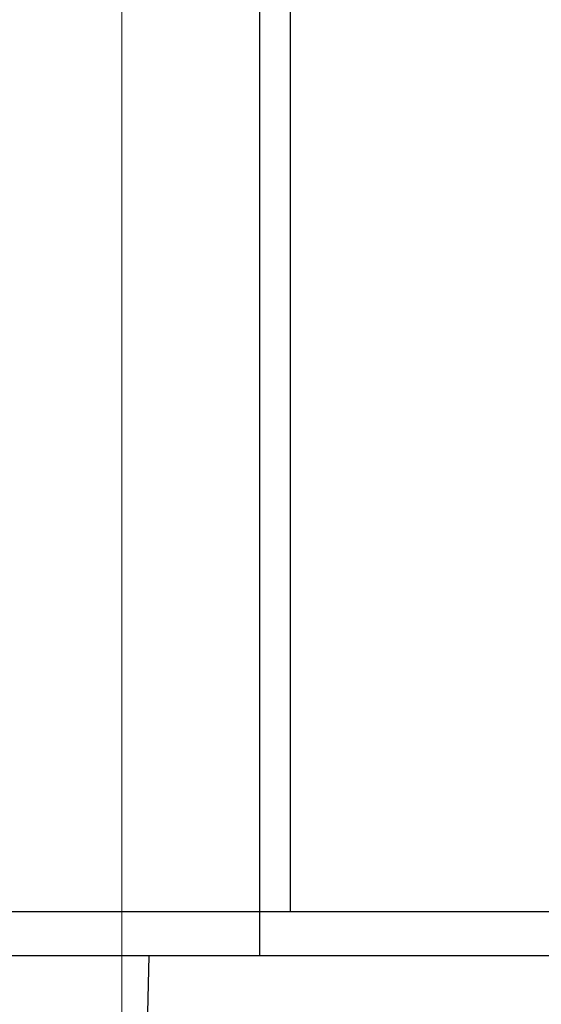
# Model space of a CAD drawing. Header units: millimetres. Extents: x 0 to 1735, y 0 to 1188.
# Tile 47 of 139: x 244.8 to 248.36, y 730.97 to 737.69. Entities that reach past the tile are written whole.
import ezdxf

# ---------------------------------------------------------------- set-up
doc = ezdxf.new("R2010")
doc.units = ezdxf.units.MM
doc.header["$LTSCALE"] = 0.727559
doc.linetypes.add('CENTER', pattern=[50.8, 31.75, -6.35, 6.35, -6.35])
doc.layers.add('NoLayerName_001', color=7, linetype='Continuous')
doc.layers.add('NoLayerName_003', color=7, linetype='Continuous')

msp = doc.modelspace()

# ---------------------------------------------------------------- linework, layer by layer
at = {"layer": 'NoLayerName_001', "color": 60, "linetype": 'Continuous', "lineweight": 25}
for p, q in [((246.43808475, 742.21143707), (246.43808313, 731.30000042)), ((246.6488871, 742.21626043), (246.64888833, 731.60000041)), ((250.94999986, 731.60000041), (240.05000014, 731.60000041)), ((250.64999862, 731.30000042), (240.35000077, 731.30000042))]:
    msp.add_line(p, q, dxfattribs=at)
at = {"layer": 'NoLayerName_001', "color": 7, "linetype": 'Continuous', "lineweight": 25}
msp.add_line((245.68517831, 731.30000147), (245.10318778, 709.07467971), dxfattribs=at)
at = {"layer": 'NoLayerName_003', "color": 4, "linetype": 'CENTER', "lineweight": 13}
msp.add_line((245.5, 727.25000052), (245.5, 752.24999989), dxfattribs=at)

doc.saveas('drawing.dxf')
